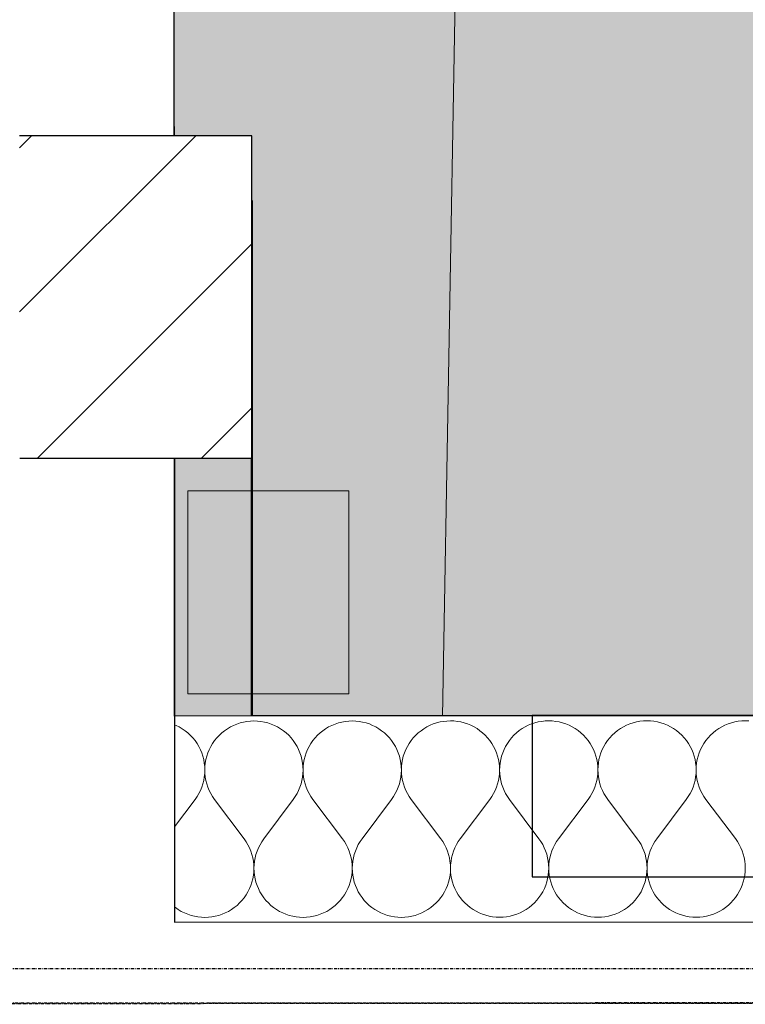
# Model space of a CAD drawing. Header units: millimetres. Extents: x -28761 to 4793, y -4271 to 20239.
# Tile 59 of 256: x -13591 to -13029, y 127 to 891. Entities that reach past the tile are written whole.
import ezdxf

# ---------------------------------------------------------------- set-up
doc = ezdxf.new("R2010")
doc.units = ezdxf.units.MM
doc.header["$MEASUREMENT"] = 0
doc.linetypes.add('Wipeout_Contour', pattern=[1000, 0, -1000])
doc.linetypes.add('Čerchovaná M', pattern=[4.5, 2.5, -0.85, 0.3, -0.85])
for name, color, linetype in [('5._POHLED ZÁPADNÍ_1_2D prvky - obecné', 7, 'Continuous'), ('5._POHLED ZÁPADNÍ_1_Konstrukce - nenosné', 7, 'Continuous'), ('5._POHLED ZÁPADNÍ_1_Konstrukce - nosné', 7, 'Continuous'), ('5._POHLED ZÁPADNÍ_1_Nové_Konstrukce - nenosné', 7, 'Continuous'), ('5._POHLED ZÁPADNÍ_1_Nové_Konstrukce - nosné', 7, 'Continuous'), ('5._POHLED ZÁPADNÍ_1_Nové_Otvory – Dveře', 7, 'Continuous'), ('5._POHLED ZÁPADNÍ_1_Nové_Výplně – Řezové', 7, 'Continuous'), ('5._POHLED ZÁPADNÍ_1_TZB - elektroinstalace', 7, 'Continuous'), ('5._POHLED ZÁPADNÍ_1_Výplně – Řezové', 7, 'Continuous')]:
    doc.layers.add(name, color=color, linetype=linetype)

# ---------------------------------------------------------------- blocks, each defined once
blk = doc.blocks.new('*X4', base_point=(-30186.65, -6515.26))
at = {"layer": '5._POHLED ZÁPADNÍ_1_Nové_Výplně – Řezové', "color": 21, "linetype": 'Continuous', "lineweight": 20, "true_color": 0xffaaaa}
for p, q in [((-13469.98, 343.21), (-13471.2, 343.72)), ((-13422.94, 344.27), (-13425.46, 343.23)), ((-13420.36, 345.13), (-13422.94, 344.27)), ((-13417.73, 345.8), (-13420.36, 345.13)), ((-13415.05, 346.29), (-13417.73, 345.8)), ((-13412.35, 346.58), (-13415.05, 346.29)), ((-13409.63, 346.68), (-13412.35, 346.58)), ((-13406.91, 346.58), (-13409.63, 346.68)), ((-13404.2, 346.29), (-13406.91, 346.58)), ((-13401.53, 345.81), (-13404.2, 346.29)), ((-13398.89, 345.14), (-13401.53, 345.81)), ((-13396.31, 344.28), (-13398.89, 345.14)), ((-13393.79, 343.24), (-13396.31, 344.28)), ((-13346.75, 344.29), (-13349.27, 343.25)), ((-13344.17, 345.15), (-13346.75, 344.29)), ((-13341.54, 345.83), (-13344.17, 345.15)), ((-13338.86, 346.31), (-13341.54, 345.83)), ((-13336.15, 346.6), (-13338.86, 346.31)), ((-13333.44, 346.7), (-13336.15, 346.6)), ((-13330.72, 346.6), (-13333.44, 346.7)), ((-13328.01, 346.31), (-13330.72, 346.6)), ((-13325.33, 345.83), (-13328.01, 346.31)), ((-13322.7, 345.16), (-13325.33, 345.83)), ((-13320.12, 344.3), (-13322.7, 345.16)), ((-13317.6, 343.26), (-13320.12, 344.3)), ((-13270.56, 344.31), (-13273.08, 343.27)), ((-13267.98, 345.17), (-13270.56, 344.31)), ((-13265.35, 345.85), (-13267.98, 345.17)), ((-13262.67, 346.33), (-13265.35, 345.85)), ((-13259.96, 346.62), (-13262.67, 346.33)), ((-13257.25, 346.72), (-13259.96, 346.62)), ((-13254.53, 346.63), (-13257.25, 346.72)), ((-13251.82, 346.34), (-13254.53, 346.63)), ((-13249.14, 345.85), (-13251.82, 346.34)), ((-13246.51, 345.18), (-13249.14, 345.85)), ((-13243.93, 344.32), (-13246.51, 345.18)), ((-13241.41, 343.28), (-13243.93, 344.32)), ((-13194.37, 344.34), (-13196.89, 343.29)), ((-13191.79, 345.2), (-13194.37, 344.34)), ((-13189.16, 345.87), (-13191.79, 345.2)), ((-13186.48, 346.35), (-13189.16, 345.87)), ((-13183.77, 346.65), (-13186.48, 346.35)), ((-13181.06, 346.74), (-13183.77, 346.65)), ((-13178.34, 346.65), (-13181.06, 346.74)), ((-13175.63, 346.36), (-13178.34, 346.65)), ((-13172.95, 345.88), (-13175.63, 346.36)), ((-13170.32, 345.2), (-13172.95, 345.88)), ((-13167.74, 344.34), (-13170.32, 345.2)), ((-13165.22, 343.3), (-13167.74, 344.34)), ((-13118.18, 344.36), (-13120.69, 343.32)), ((-13115.6, 345.22), (-13118.18, 344.36)), ((-13112.97, 345.89), (-13115.6, 345.22)), ((-13110.29, 346.38), (-13112.97, 345.89)), ((-13107.58, 346.67), (-13110.29, 346.38)), ((-13104.86, 346.77), (-13107.58, 346.67)), ((-13102.15, 346.67), (-13104.86, 346.77)), ((-13099.44, 346.38), (-13102.15, 346.67)), ((-13096.76, 345.9), (-13099.44, 346.38)), ((-13094.13, 345.23), (-13096.76, 345.9)), ((-13091.55, 344.37), (-13094.13, 345.23)), ((-13089.03, 343.33), (-13091.55, 344.37)), ((-13041.99, 344.38), (-13044.5, 343.34)), ((-13039.41, 345.24), (-13041.99, 344.38)), ((-13036.77, 345.92), (-13039.41, 345.24)), ((-13034.1, 346.4), (-13036.77, 345.92)), ((-13031.39, 346.69), (-13034.1, 346.4)), ((-13028.67, 346.79), (-13031.39, 346.69)), ((-13025.96, 346.69), (-13028.67, 346.79)), ((-13467.55, 342), (-13469.98, 343.21)), ((-13465.21, 340.61), (-13467.55, 342)), ((-13462.98, 339.06), (-13465.21, 340.61)), ((-13460.86, 337.35), (-13462.98, 339.06)), ((-13458.87, 335.5), (-13460.86, 337.35)), ((-13434.58, 337.36), (-13436.57, 335.5)), ((-13432.46, 339.07), (-13434.58, 337.36)), ((-13430.23, 340.62), (-13432.46, 339.07)), ((-13427.89, 342.01), (-13430.23, 340.62)), ((-13425.46, 343.23), (-13427.89, 342.01)), ((-13391.36, 342.02), (-13393.79, 343.24)), ((-13389.02, 340.63), (-13391.36, 342.02)), ((-13386.79, 339.08), (-13389.02, 340.63)), ((-13384.67, 337.37), (-13386.79, 339.08)), ((-13382.68, 335.52), (-13384.67, 337.37)), ((-13358.39, 337.38), (-13360.38, 335.52)), ((-13356.27, 339.09), (-13358.39, 337.38)), ((-13354.04, 340.64), (-13356.27, 339.09)), ((-13351.7, 342.03), (-13354.04, 340.64)), ((-13349.27, 343.25), (-13351.7, 342.03)), ((-13315.17, 342.04), (-13317.6, 343.26)), ((-13312.83, 340.65), (-13315.17, 342.04)), ((-13310.6, 339.1), (-13312.83, 340.65)), ((-13308.48, 337.39), (-13310.6, 339.1)), ((-13306.49, 335.54), (-13308.48, 337.39)), ((-13282.2, 337.4), (-13284.19, 335.55)), ((-13280.08, 339.11), (-13282.2, 337.4)), ((-13277.85, 340.66), (-13280.08, 339.11)), ((-13275.51, 342.05), (-13277.85, 340.66)), ((-13273.08, 343.27), (-13275.51, 342.05)), ((-13238.98, 342.06), (-13241.41, 343.28)), ((-13236.64, 340.68), (-13238.98, 342.06)), ((-13234.41, 339.12), (-13236.64, 340.68)), ((-13232.29, 337.42), (-13234.41, 339.12)), ((-13230.3, 335.56), (-13232.29, 337.42)), ((-13206.01, 337.42), (-13208, 335.57)), ((-13203.89, 339.13), (-13206.01, 337.42)), ((-13201.66, 340.69), (-13203.89, 339.13)), ((-13199.32, 342.08), (-13201.66, 340.69)), ((-13196.89, 343.29), (-13199.32, 342.08)), ((-13162.79, 342.09), (-13165.22, 343.3)), ((-13160.45, 340.7), (-13162.79, 342.09)), ((-13158.22, 339.15), (-13160.45, 340.7)), ((-13156.1, 337.44), (-13158.22, 339.15)), ((-13154.11, 335.59), (-13156.1, 337.44)), ((-13129.82, 337.45), (-13131.81, 335.59)), ((-13127.7, 339.16), (-13129.82, 337.45)), ((-13125.47, 340.71), (-13127.7, 339.16)), ((-13123.13, 342.1), (-13125.47, 340.71)), ((-13120.69, 343.32), (-13123.13, 342.1)), ((-13086.6, 342.11), (-13089.03, 343.33)), ((-13084.26, 340.72), (-13086.6, 342.11)), ((-13082.02, 339.17), (-13084.26, 340.72)), ((-13079.91, 337.46), (-13082.02, 339.17)), ((-13077.92, 335.61), (-13079.91, 337.46)), ((-13053.63, 337.47), (-13055.62, 335.61)), ((-13051.51, 339.18), (-13053.63, 337.47)), ((-13049.28, 340.73), (-13051.51, 339.18)), ((-13046.94, 342.12), (-13049.28, 340.73)), ((-13044.5, 343.34), (-13046.94, 342.12)), ((-13457.01, 333.5), (-13458.87, 335.5)), ((-13455.31, 331.39), (-13457.01, 333.5)), ((-13453.76, 329.15), (-13455.31, 331.39)), ((-13452.37, 326.81), (-13453.76, 329.15)), ((-13441.68, 329.15), (-13443.06, 326.81)), ((-13440.13, 331.39), (-13441.68, 329.15)), ((-13438.42, 333.51), (-13440.13, 331.39)), ((-13436.57, 335.5), (-13438.42, 333.51)), ((-13380.82, 333.53), (-13382.68, 335.52)), ((-13379.12, 331.41), (-13380.82, 333.53)), ((-13377.57, 329.17), (-13379.12, 331.41)), ((-13376.18, 326.83), (-13377.57, 329.17)), ((-13365.49, 329.18), (-13366.87, 326.84)), ((-13363.94, 331.41), (-13365.49, 329.18)), ((-13362.23, 333.53), (-13363.94, 331.41)), ((-13360.38, 335.52), (-13362.23, 333.53)), ((-13304.63, 333.55), (-13306.49, 335.54)), ((-13302.93, 331.43), (-13304.63, 333.55)), ((-13301.37, 329.2), (-13302.93, 331.43)), ((-13299.99, 326.86), (-13301.37, 329.2)), ((-13289.3, 329.2), (-13290.68, 326.86)), ((-13287.75, 331.44), (-13289.3, 329.2)), ((-13286.04, 333.55), (-13287.75, 331.44)), ((-13284.19, 335.55), (-13286.04, 333.55)), ((-13228.44, 333.57), (-13230.3, 335.56)), ((-13226.74, 331.45), (-13228.44, 333.57)), ((-13225.18, 329.22), (-13226.74, 331.45)), ((-13223.8, 326.88), (-13225.18, 329.22)), ((-13213.11, 329.22), (-13214.49, 326.88)), ((-13211.56, 331.46), (-13213.11, 329.22)), ((-13209.85, 333.58), (-13211.56, 331.46)), ((-13208, 335.57), (-13209.85, 333.58)), ((-13152.25, 333.59), (-13154.11, 335.59)), ((-13150.55, 331.48), (-13152.25, 333.59)), ((-13148.99, 329.24), (-13150.55, 331.48)), ((-13147.61, 326.9), (-13148.99, 329.24)), ((-13136.92, 329.24), (-13138.3, 326.9)), ((-13135.37, 331.48), (-13136.92, 329.24)), ((-13133.66, 333.6), (-13135.37, 331.48)), ((-13131.81, 335.59), (-13133.66, 333.6)), ((-13076.06, 333.62), (-13077.92, 335.61)), ((-13074.35, 331.5), (-13076.06, 333.62)), ((-13072.8, 329.26), (-13074.35, 331.5)), ((-13071.42, 326.92), (-13072.8, 329.26)), ((-13060.73, 329.27), (-13062.11, 326.93)), ((-13059.18, 331.5), (-13060.73, 329.27)), ((-13057.47, 333.62), (-13059.18, 331.5)), ((-13055.62, 335.61), (-13057.47, 333.62)), ((-13451.15, 324.38), (-13452.37, 326.81)), ((-13450.11, 321.86), (-13451.15, 324.38)), ((-13449.25, 319.28), (-13450.11, 321.86)), ((-13445.32, 321.87), (-13446.18, 319.28)), ((-13444.28, 324.38), (-13445.32, 321.87)), ((-13443.06, 326.81), (-13444.28, 324.38)), ((-13374.96, 324.4), (-13376.18, 326.83)), ((-13373.92, 321.89), (-13374.96, 324.4)), ((-13373.06, 319.31), (-13373.92, 321.89)), ((-13369.13, 321.89), (-13369.99, 319.31)), ((-13368.09, 324.4), (-13369.13, 321.89)), ((-13366.87, 326.84), (-13368.09, 324.4)), ((-13298.77, 324.42), (-13299.99, 326.86)), ((-13297.73, 321.91), (-13298.77, 324.42)), ((-13296.87, 319.33), (-13297.73, 321.91)), ((-13292.94, 321.91), (-13293.8, 319.33)), ((-13291.9, 324.43), (-13292.94, 321.91)), ((-13290.68, 326.86), (-13291.9, 324.43)), ((-13222.58, 324.45), (-13223.8, 326.88)), ((-13221.54, 321.93), (-13222.58, 324.45)), ((-13220.68, 319.35), (-13221.54, 321.93)), ((-13216.75, 321.93), (-13217.6, 319.35)), ((-13215.71, 324.45), (-13216.75, 321.93)), ((-13214.49, 326.88), (-13215.71, 324.45)), ((-13146.39, 324.47), (-13147.61, 326.9)), ((-13145.35, 321.95), (-13146.39, 324.47)), ((-13144.49, 319.37), (-13145.35, 321.95)), ((-13140.56, 321.96), (-13141.41, 319.37)), ((-13139.52, 324.47), (-13140.56, 321.96)), ((-13138.3, 326.9), (-13139.52, 324.47)), ((-13070.2, 324.49), (-13071.42, 326.92)), ((-13069.16, 321.98), (-13070.2, 324.49)), ((-13068.3, 319.4), (-13069.16, 321.98)), ((-13064.37, 321.98), (-13065.22, 319.4)), ((-13063.33, 324.49), (-13064.37, 321.98)), ((-13062.11, 326.93), (-13063.33, 324.49)), ((-13448.58, 316.65), (-13449.25, 319.28)), ((-13448.1, 313.97), (-13448.58, 316.65)), ((-13447.81, 311.26), (-13448.1, 313.97)), ((-13447.33, 313.97), (-13447.62, 311.26)), ((-13446.85, 316.65), (-13447.33, 313.97)), ((-13446.18, 319.28), (-13446.85, 316.65)), ((-13372.39, 316.67), (-13373.06, 319.31)), ((-13371.91, 313.99), (-13372.39, 316.67)), ((-13371.62, 311.29), (-13371.91, 313.99)), ((-13371.14, 313.99), (-13371.43, 311.29)), ((-13370.66, 316.67), (-13371.14, 313.99)), ((-13369.99, 319.31), (-13370.66, 316.67)), ((-13296.2, 316.69), (-13296.87, 319.33)), ((-13295.72, 314.01), (-13296.2, 316.69)), ((-13295.43, 311.31), (-13295.72, 314.01)), ((-13294.95, 314.01), (-13295.23, 311.31)), ((-13294.47, 316.69), (-13294.95, 314.01)), ((-13293.8, 319.33), (-13294.47, 316.69)), ((-13220.01, 316.71), (-13220.68, 319.35)), ((-13219.53, 314.04), (-13220.01, 316.71)), ((-13219.24, 311.33), (-13219.53, 314.04)), ((-13218.76, 314.04), (-13219.04, 311.33)), ((-13218.28, 316.72), (-13218.76, 314.04)), ((-13217.6, 319.35), (-13218.28, 316.72)), ((-13143.82, 316.74), (-13144.49, 319.37)), ((-13143.33, 314.06), (-13143.82, 316.74)), ((-13143.04, 311.35), (-13143.33, 314.06)), ((-13142.57, 314.06), (-13142.85, 311.35)), ((-13142.08, 316.74), (-13142.57, 314.06)), ((-13141.41, 319.37), (-13142.08, 316.74)), ((-13067.63, 316.76), (-13068.3, 319.4)), ((-13067.14, 314.08), (-13067.63, 316.76)), ((-13066.85, 311.38), (-13067.14, 314.08)), ((-13066.38, 314.08), (-13066.66, 311.38)), ((-13065.89, 316.76), (-13066.38, 314.08)), ((-13065.22, 319.4), (-13065.89, 316.76)), ((-13448.1, 303.12), (-13447.81, 305.83)), ((-13447.71, 308.55), (-13447.81, 311.26)), ((-13447.81, 305.83), (-13447.71, 308.55)), ((-13447.62, 311.26), (-13447.71, 308.55)), ((-13447.71, 308.55), (-13447.61, 305.83)), ((-13447.61, 305.83), (-13447.32, 303.12)), ((-13371.91, 303.14), (-13371.62, 305.85)), ((-13371.52, 308.57), (-13371.62, 311.29)), ((-13371.62, 305.85), (-13371.52, 308.57)), ((-13371.43, 311.29), (-13371.52, 308.57)), ((-13371.52, 308.57), (-13371.42, 305.85)), ((-13371.42, 305.85), (-13371.13, 303.15)), ((-13295.72, 303.17), (-13295.43, 305.87)), ((-13295.33, 308.59), (-13295.43, 311.31)), ((-13295.43, 305.87), (-13295.33, 308.59)), ((-13295.23, 311.31), (-13295.33, 308.59)), ((-13295.33, 308.59), (-13295.23, 305.87)), ((-13295.23, 305.87), (-13294.94, 303.17)), ((-13219.53, 303.19), (-13219.24, 305.89)), ((-13219.14, 308.61), (-13219.24, 311.33)), ((-13219.24, 305.89), (-13219.14, 308.61)), ((-13219.04, 311.33), (-13219.14, 308.61)), ((-13219.14, 308.61), (-13219.04, 305.89)), ((-13219.04, 305.89), (-13218.75, 303.19)), ((-13143.34, 303.21), (-13143.05, 305.92)), ((-13143.05, 305.92), (-13142.95, 308.64)), ((-13142.95, 308.64), (-13143.04, 311.35)), ((-13142.85, 311.35), (-13142.95, 308.64)), ((-13142.95, 308.64), (-13142.85, 305.92)), ((-13142.85, 305.92), (-13142.56, 303.21)), ((-13067.15, 303.23), (-13066.86, 305.94)), ((-13066.86, 305.94), (-13066.76, 308.66)), ((-13066.76, 308.66), (-13066.85, 311.38)), ((-13066.66, 311.38), (-13066.76, 308.66)), ((-13066.76, 308.66), (-13066.66, 305.94)), ((-13066.66, 305.94), (-13066.36, 303.23)), ((-13449.26, 297.81), (-13448.58, 300.45)), ((-13448.58, 300.45), (-13448.1, 303.12)), ((-13447.32, 303.12), (-13446.83, 300.45)), ((-13446.83, 300.45), (-13446.16, 297.81)), ((-13373.07, 297.83), (-13372.39, 300.47)), ((-13372.39, 300.47), (-13371.91, 303.14)), ((-13371.13, 303.15), (-13370.64, 300.47)), ((-13370.64, 300.47), (-13369.97, 297.83)), ((-13296.88, 297.85), (-13296.2, 300.49)), ((-13296.2, 300.49), (-13295.72, 303.17)), ((-13294.94, 303.17), (-13294.45, 300.49)), ((-13294.45, 300.49), (-13293.78, 297.86)), ((-13221.55, 295.3), (-13220.69, 297.88)), ((-13220.69, 297.88), (-13220.01, 300.51)), ((-13220.01, 300.51), (-13219.53, 303.19)), ((-13218.75, 303.19), (-13218.26, 300.51)), ((-13218.26, 300.51), (-13217.58, 297.88)), ((-13217.58, 297.88), (-13216.72, 295.3)), ((-13145.36, 295.32), (-13144.5, 297.9)), ((-13144.5, 297.9), (-13143.82, 300.53)), ((-13143.82, 300.53), (-13143.34, 303.21)), ((-13142.56, 303.21), (-13142.07, 300.54)), ((-13142.07, 300.54), (-13141.39, 297.9)), ((-13141.39, 297.9), (-13140.53, 295.32)), ((-13069.17, 295.34), (-13068.31, 297.92)), ((-13068.31, 297.92), (-13067.63, 300.56)), ((-13067.63, 300.56), (-13067.15, 303.23)), ((-13066.36, 303.23), (-13065.88, 300.56)), ((-13065.88, 300.56), (-13065.2, 297.92)), ((-13065.2, 297.92), (-13064.34, 295.34)), ((-13453.77, 287.94), (-13452.38, 290.28)), ((-13452.38, 290.28), (-13451.16, 292.72)), ((-13451.16, 292.72), (-13450.12, 295.23)), ((-13450.12, 295.23), (-13449.26, 297.81)), ((-13446.16, 297.81), (-13445.29, 295.23)), ((-13445.29, 295.23), (-13444.25, 292.72)), ((-13444.25, 292.72), (-13443.03, 290.29)), ((-13443.03, 290.29), (-13441.64, 287.95)), ((-13377.58, 287.97), (-13376.19, 290.31)), ((-13376.19, 290.31), (-13374.97, 292.74)), ((-13374.97, 292.74), (-13373.93, 295.25)), ((-13373.93, 295.25), (-13373.07, 297.83)), ((-13369.97, 297.83), (-13369.1, 295.25)), ((-13369.1, 295.25), (-13368.06, 292.74)), ((-13368.06, 292.74), (-13366.84, 290.31)), ((-13366.84, 290.31), (-13365.45, 287.97)), ((-13301.39, 287.99), (-13300, 290.33)), ((-13300, 290.33), (-13298.78, 292.76)), ((-13298.78, 292.76), (-13297.74, 295.27)), ((-13297.74, 295.27), (-13296.88, 297.85)), ((-13293.78, 297.86), (-13292.91, 295.27)), ((-13292.91, 295.27), (-13291.87, 292.76)), ((-13291.87, 292.76), (-13290.65, 290.33)), ((-13290.65, 290.33), (-13289.26, 287.99)), ((-13225.2, 288.01), (-13223.81, 290.35)), ((-13223.81, 290.35), (-13222.59, 292.78)), ((-13222.59, 292.78), (-13221.55, 295.3)), ((-13216.72, 295.3), (-13215.68, 292.79)), ((-13215.68, 292.79), (-13214.46, 290.35)), ((-13214.46, 290.35), (-13213.07, 288.02)), ((-13149.01, 288.03), (-13147.62, 290.37)), ((-13147.62, 290.37), (-13146.4, 292.81)), ((-13146.4, 292.81), (-13145.36, 295.32)), ((-13140.53, 295.32), (-13139.49, 292.81)), ((-13139.49, 292.81), (-13138.27, 290.38)), ((-13138.27, 290.38), (-13136.88, 288.04)), ((-13072.82, 288.06), (-13071.43, 290.4)), ((-13071.43, 290.4), (-13070.21, 292.83)), ((-13070.21, 292.83), (-13069.17, 295.34)), ((-13064.34, 295.34), (-13063.3, 292.83)), ((-13063.3, 292.83), (-13062.08, 290.4)), ((-13062.08, 290.4), (-13060.69, 288.06)), ((-13471.17, 264.57), (-13455.32, 285.71)), ((-13455.32, 285.71), (-13453.77, 287.94)), ((-13441.64, 287.95), (-13440.08, 285.72)), ((-13417.22, 255.25), (-13440.08, 285.72)), ((-13401.98, 255.25), (-13379.13, 285.73)), ((-13379.13, 285.73), (-13377.58, 287.97)), ((-13365.45, 287.97), (-13363.89, 285.74)), ((-13341.03, 255.27), (-13363.89, 285.74)), ((-13325.79, 255.27), (-13302.94, 285.76)), ((-13302.94, 285.76), (-13301.39, 287.99)), ((-13289.26, 287.99), (-13287.7, 285.76)), ((-13264.84, 255.29), (-13287.7, 285.76)), ((-13249.6, 255.3), (-13226.75, 285.78)), ((-13226.75, 285.78), (-13225.2, 288.01)), ((-13213.07, 288.02), (-13211.51, 285.78)), ((-13188.65, 255.31), (-13211.51, 285.78)), ((-13173.41, 255.32), (-13150.56, 285.8)), ((-13150.56, 285.8), (-13149.01, 288.03)), ((-13136.88, 288.04), (-13135.32, 285.81)), ((-13112.46, 255.34), (-13135.32, 285.81)), ((-13097.22, 255.34), (-13074.37, 285.82)), ((-13074.37, 285.82), (-13072.82, 288.06)), ((-13060.69, 288.06), (-13059.13, 285.83)), ((-13036.27, 255.36), (-13059.13, 285.83)), ((-13415.66, 253.01), (-13417.22, 255.25)), ((-13414.27, 250.68), (-13415.66, 253.01)), ((-13403.53, 253.02), (-13404.92, 250.68)), ((-13401.98, 255.25), (-13403.53, 253.02)), ((-13339.47, 253.04), (-13341.03, 255.27)), ((-13338.08, 250.7), (-13339.47, 253.04)), ((-13327.34, 253.04), (-13328.73, 250.7)), ((-13325.79, 255.27), (-13327.34, 253.04)), ((-13263.28, 253.06), (-13264.84, 255.29)), ((-13261.89, 250.72), (-13263.28, 253.06)), ((-13251.15, 253.06), (-13252.54, 250.72)), ((-13249.6, 255.3), (-13251.15, 253.06)), ((-13187.09, 253.08), (-13188.65, 255.31)), ((-13185.7, 250.74), (-13187.09, 253.08)), ((-13174.96, 253.08), (-13176.35, 250.75)), ((-13173.41, 255.32), (-13174.96, 253.08)), ((-13110.9, 253.1), (-13112.46, 255.34)), ((-13109.51, 250.76), (-13110.9, 253.1)), ((-13098.77, 253.11), (-13100.16, 250.77)), ((-13097.22, 255.34), (-13098.77, 253.11)), ((-13034.71, 253.13), (-13036.27, 255.36)), ((-13033.32, 250.79), (-13034.71, 253.13)), ((-13413.05, 248.24), (-13414.27, 250.68)), ((-13412.01, 245.73), (-13413.05, 248.24)), ((-13411.15, 243.15), (-13412.01, 245.73)), ((-13407.18, 245.73), (-13408.04, 243.15)), ((-13406.14, 248.25), (-13407.18, 245.73)), ((-13404.92, 250.68), (-13406.14, 248.25)), ((-13336.86, 248.27), (-13338.08, 250.7)), ((-13335.82, 245.75), (-13336.86, 248.27)), ((-13334.96, 243.17), (-13335.82, 245.75)), ((-13330.99, 245.76), (-13331.85, 243.17)), ((-13329.95, 248.27), (-13330.99, 245.76)), ((-13328.73, 250.7), (-13329.95, 248.27)), ((-13260.67, 248.29), (-13261.89, 250.72)), ((-13259.63, 245.78), (-13260.67, 248.29)), ((-13258.77, 243.2), (-13259.63, 245.78)), ((-13254.8, 245.78), (-13255.66, 243.2)), ((-13253.76, 248.29), (-13254.8, 245.78)), ((-13252.54, 250.72), (-13253.76, 248.29)), ((-13184.48, 248.31), (-13185.7, 250.74)), ((-13183.44, 245.8), (-13184.48, 248.31)), ((-13182.58, 243.22), (-13183.44, 245.8)), ((-13178.61, 245.8), (-13179.47, 243.22)), ((-13177.57, 248.31), (-13178.61, 245.8)), ((-13176.35, 250.75), (-13177.57, 248.31)), ((-13108.29, 248.33), (-13109.51, 250.76)), ((-13107.25, 245.82), (-13108.29, 248.33)), ((-13106.39, 243.24), (-13107.25, 245.82)), ((-13102.42, 245.82), (-13103.28, 243.24)), ((-13101.38, 248.34), (-13102.42, 245.82)), ((-13100.16, 250.77), (-13101.38, 248.34)), ((-13032.1, 248.36), (-13033.32, 250.79)), ((-13031.06, 245.84), (-13032.1, 248.36)), ((-13030.19, 243.26), (-13031.06, 245.84)), ((-13410.47, 240.52), (-13411.15, 243.15)), ((-13409.99, 237.84), (-13410.47, 240.52)), ((-13409.69, 235.13), (-13409.99, 237.84)), ((-13409.2, 237.84), (-13409.49, 235.13)), ((-13408.72, 240.52), (-13409.2, 237.84)), ((-13408.04, 243.15), (-13408.72, 240.52)), ((-13334.28, 240.54), (-13334.96, 243.17)), ((-13333.8, 237.86), (-13334.28, 240.54)), ((-13333.5, 235.16), (-13333.8, 237.86)), ((-13333.01, 237.86), (-13333.3, 235.16)), ((-13332.53, 240.54), (-13333.01, 237.86)), ((-13331.85, 243.17), (-13332.53, 240.54)), ((-13258.09, 240.56), (-13258.77, 243.2)), ((-13257.61, 237.88), (-13258.09, 240.56)), ((-13257.31, 235.18), (-13257.61, 237.88)), ((-13256.82, 237.88), (-13257.11, 235.18)), ((-13256.34, 240.56), (-13256.82, 237.88)), ((-13255.66, 243.2), (-13256.34, 240.56)), ((-13181.9, 240.58), (-13182.58, 243.22)), ((-13181.41, 237.91), (-13181.9, 240.58)), ((-13181.12, 235.2), (-13181.41, 237.91)), ((-13180.63, 237.91), (-13180.92, 235.2)), ((-13180.15, 240.58), (-13180.63, 237.91)), ((-13179.47, 243.22), (-13180.15, 240.58)), ((-13105.71, 240.61), (-13106.39, 243.24)), ((-13105.22, 237.93), (-13105.71, 240.61)), ((-13104.93, 235.22), (-13105.22, 237.93)), ((-13104.44, 237.93), (-13104.73, 235.22)), ((-13103.96, 240.61), (-13104.44, 237.93)), ((-13103.28, 243.24), (-13103.96, 240.61)), ((-13029.52, 240.63), (-13030.19, 243.26)), ((-13029.03, 237.95), (-13029.52, 240.63)), ((-13028.74, 235.25), (-13029.03, 237.95)), ((-13409.98, 226.99), (-13409.69, 229.7)), ((-13409.59, 232.42), (-13409.69, 235.13)), ((-13409.69, 229.7), (-13409.59, 232.42)), ((-13409.49, 235.13), (-13409.59, 232.42)), ((-13409.59, 232.42), (-13409.5, 229.7)), ((-13409.5, 229.7), (-13409.21, 226.99)), ((-13333.79, 227.01), (-13333.5, 229.72)), ((-13333.4, 232.44), (-13333.5, 235.16)), ((-13333.5, 229.72), (-13333.4, 232.44)), ((-13333.3, 235.16), (-13333.4, 232.44)), ((-13333.4, 232.44), (-13333.31, 229.72)), ((-13333.31, 229.72), (-13333.02, 227.01)), ((-13257.59, 227.04), (-13257.31, 229.74)), ((-13257.21, 232.46), (-13257.31, 235.18)), ((-13257.31, 229.74), (-13257.21, 232.46)), ((-13257.11, 235.18), (-13257.21, 232.46)), ((-13257.21, 232.46), (-13257.12, 229.74)), ((-13257.12, 229.74), (-13256.83, 227.04)), ((-13181.4, 227.06), (-13181.12, 229.76)), ((-13181.02, 232.48), (-13181.12, 235.2)), ((-13181.12, 229.76), (-13181.02, 232.48)), ((-13180.92, 235.2), (-13181.02, 232.48)), ((-13181.02, 232.48), (-13180.93, 229.76)), ((-13180.93, 229.76), (-13180.64, 227.06)), ((-13105.21, 227.08), (-13104.93, 229.79)), ((-13104.83, 232.51), (-13104.93, 235.22)), ((-13104.93, 229.79), (-13104.83, 232.51)), ((-13104.73, 235.22), (-13104.83, 232.51)), ((-13104.83, 232.51), (-13104.73, 229.79)), ((-13104.73, 229.79), (-13104.44, 227.08)), ((-13029.02, 227.1), (-13028.74, 229.81)), ((-13028.64, 232.53), (-13028.74, 235.25)), ((-13028.74, 229.81), (-13028.64, 232.53)), ((-13411.98, 219.1), (-13411.13, 221.68)), ((-13411.13, 221.68), (-13410.46, 224.31)), ((-13410.46, 224.31), (-13409.98, 226.99)), ((-13409.21, 226.99), (-13408.72, 224.31)), ((-13408.72, 224.31), (-13408.05, 221.68)), ((-13408.05, 221.68), (-13407.19, 219.1)), ((-13335.79, 219.12), (-13334.94, 221.7)), ((-13334.94, 221.7), (-13334.27, 224.34)), ((-13334.27, 224.34), (-13333.79, 227.01)), ((-13333.02, 227.01), (-13332.53, 224.34)), ((-13332.53, 224.34), (-13331.86, 221.7)), ((-13331.86, 221.7), (-13331, 219.12)), ((-13259.6, 219.14), (-13258.75, 221.72)), ((-13258.75, 221.72), (-13258.08, 224.36)), ((-13258.08, 224.36), (-13257.59, 227.04)), ((-13256.83, 227.04), (-13256.34, 224.36)), ((-13256.34, 224.36), (-13255.67, 221.72)), ((-13255.67, 221.72), (-13254.81, 219.14)), ((-13183.41, 219.16), (-13182.56, 221.74)), ((-13182.56, 221.74), (-13181.89, 224.38)), ((-13181.89, 224.38), (-13181.4, 227.06)), ((-13180.64, 227.06), (-13180.15, 224.38)), ((-13180.15, 224.38), (-13179.48, 221.75)), ((-13179.48, 221.75), (-13178.62, 219.16)), ((-13107.22, 219.18), (-13106.37, 221.77)), ((-13106.37, 221.77), (-13105.69, 224.4)), ((-13105.69, 224.4), (-13105.21, 227.08)), ((-13104.44, 227.08), (-13103.96, 224.4)), ((-13103.96, 224.4), (-13103.29, 221.77)), ((-13103.29, 221.77), (-13102.43, 219.19)), ((-13031.03, 219.21), (-13030.17, 221.79)), ((-13030.17, 221.79), (-13029.5, 224.43)), ((-13029.5, 224.43), (-13029.02, 227.1)), ((-13415.63, 211.81), (-13414.24, 214.15)), ((-13414.24, 214.15), (-13413.02, 216.58)), ((-13413.02, 216.58), (-13411.98, 219.1)), ((-13407.19, 219.1), (-13406.15, 216.58)), ((-13406.15, 216.58), (-13404.94, 214.15)), ((-13404.94, 214.15), (-13403.55, 211.81)), ((-13339.44, 211.83), (-13338.05, 214.17)), ((-13338.05, 214.17), (-13336.83, 216.6)), ((-13336.83, 216.6), (-13335.79, 219.12)), ((-13331, 219.12), (-13329.96, 216.61)), ((-13329.96, 216.61), (-13328.75, 214.17)), ((-13328.75, 214.17), (-13327.36, 211.83)), ((-13263.24, 211.85), (-13261.86, 214.19)), ((-13261.86, 214.19), (-13260.64, 216.63)), ((-13260.64, 216.63), (-13259.6, 219.14)), ((-13254.81, 219.14), (-13253.77, 216.63)), ((-13253.77, 216.63), (-13252.55, 214.19)), ((-13252.55, 214.19), (-13251.17, 211.85)), ((-13187.05, 211.87), (-13185.67, 214.21)), ((-13185.67, 214.21), (-13184.45, 216.65)), ((-13184.45, 216.65), (-13183.41, 219.16)), ((-13178.62, 219.16), (-13177.58, 216.65)), ((-13177.58, 216.65), (-13176.36, 214.22)), ((-13176.36, 214.22), (-13174.98, 211.88)), ((-13110.86, 211.9), (-13109.48, 214.24)), ((-13109.48, 214.24), (-13108.26, 216.67)), ((-13108.26, 216.67), (-13107.22, 219.18)), ((-13102.43, 219.19), (-13101.39, 216.67)), ((-13101.39, 216.67), (-13100.17, 214.24)), ((-13100.17, 214.24), (-13098.79, 211.9)), ((-13034.67, 211.92), (-13033.29, 214.26)), ((-13033.29, 214.26), (-13032.07, 216.69)), ((-13032.07, 216.69), (-13031.03, 219.21)), ((-13420.73, 205.46), (-13418.88, 207.45)), ((-13418.88, 207.45), (-13417.18, 209.57)), ((-13417.18, 209.57), (-13415.63, 211.81)), ((-13403.55, 211.81), (-13402, 209.58)), ((-13402, 209.58), (-13400.29, 207.46)), ((-13400.29, 207.46), (-13398.44, 205.47)), ((-13344.54, 205.48), (-13342.69, 207.47)), ((-13342.69, 207.47), (-13340.99, 209.59)), ((-13340.99, 209.59), (-13339.44, 211.83)), ((-13327.36, 211.83), (-13325.81, 209.6)), ((-13325.81, 209.6), (-13324.1, 207.48)), ((-13324.1, 207.48), (-13322.25, 205.49)), ((-13268.35, 205.5), (-13266.5, 207.5)), ((-13266.5, 207.5), (-13264.79, 209.62)), ((-13264.79, 209.62), (-13263.24, 211.85)), ((-13251.17, 211.85), (-13249.62, 209.62)), ((-13249.62, 209.62), (-13247.91, 207.5)), ((-13247.91, 207.5), (-13246.05, 205.51)), ((-13192.16, 205.53), (-13190.31, 207.52)), ((-13190.31, 207.52), (-13188.6, 209.64)), ((-13188.6, 209.64), (-13187.05, 211.87)), ((-13174.98, 211.88), (-13173.42, 209.64)), ((-13173.42, 209.64), (-13171.72, 207.52)), ((-13171.72, 207.52), (-13169.86, 205.53)), ((-13115.97, 205.55), (-13114.12, 207.54)), ((-13114.12, 207.54), (-13112.41, 209.66)), ((-13112.41, 209.66), (-13110.86, 211.9)), ((-13098.79, 211.9), (-13097.23, 209.66)), ((-13097.23, 209.66), (-13095.53, 207.55)), ((-13095.53, 207.55), (-13093.67, 205.56)), ((-13039.78, 205.57), (-13037.93, 207.56)), ((-13037.93, 207.56), (-13036.22, 209.68)), ((-13036.22, 209.68), (-13034.67, 211.92)), ((-13471.15, 202.4), (-13470.52, 201.88)), ((-13470.52, 201.88), (-13468.28, 200.33)), ((-13468.28, 200.33), (-13465.94, 198.94)), ((-13465.94, 198.94), (-13463.51, 197.73)), ((-13431.85, 197.73), (-13429.41, 198.95)), ((-13429.41, 198.95), (-13427.08, 200.34)), ((-13427.08, 200.34), (-13424.84, 201.9)), ((-13424.84, 201.9), (-13422.72, 203.6)), ((-13422.72, 203.6), (-13420.73, 205.46)), ((-13398.44, 205.47), (-13396.44, 203.61)), ((-13396.44, 203.61), (-13394.33, 201.9)), ((-13394.33, 201.9), (-13392.09, 200.35)), ((-13392.09, 200.35), (-13389.75, 198.97)), ((-13389.75, 198.97), (-13387.32, 197.75)), ((-13355.66, 197.76), (-13353.22, 198.98)), ((-13353.22, 198.98), (-13350.88, 200.37)), ((-13350.88, 200.37), (-13348.65, 201.92)), ((-13348.65, 201.92), (-13346.53, 203.63)), ((-13346.53, 203.63), (-13344.54, 205.48)), ((-13322.25, 205.49), (-13320.25, 203.63)), ((-13320.25, 203.63), (-13318.14, 201.93)), ((-13318.14, 201.93), (-13315.9, 200.38)), ((-13315.9, 200.38), (-13313.56, 198.99)), ((-13313.56, 198.99), (-13311.13, 197.77)), ((-13279.47, 197.78), (-13277.03, 199)), ((-13277.03, 199), (-13274.69, 200.39)), ((-13274.69, 200.39), (-13272.46, 201.94)), ((-13272.46, 201.94), (-13270.34, 203.65)), ((-13270.34, 203.65), (-13268.35, 205.5)), ((-13246.05, 205.51), (-13244.06, 203.66)), ((-13244.06, 203.66), (-13241.95, 201.95)), ((-13241.95, 201.95), (-13239.71, 200.4)), ((-13239.71, 200.4), (-13237.37, 199.01)), ((-13237.37, 199.01), (-13234.94, 197.79)), ((-13203.28, 197.8), (-13200.84, 199.02)), ((-13200.84, 199.02), (-13198.5, 200.41)), ((-13198.5, 200.41), (-13196.27, 201.96)), ((-13196.27, 201.96), (-13194.15, 203.67)), ((-13194.15, 203.67), (-13192.16, 205.53)), ((-13169.86, 205.53), (-13167.87, 203.68)), ((-13167.87, 203.68), (-13165.75, 201.97)), ((-13165.75, 201.97), (-13163.52, 200.42)), ((-13163.52, 200.42), (-13161.18, 199.03)), ((-13161.18, 199.03), (-13158.75, 197.82)), ((-13127.08, 197.82), (-13124.65, 199.04)), ((-13124.65, 199.04), (-13122.31, 200.43)), ((-13122.31, 200.43), (-13120.08, 201.99)), ((-13120.08, 201.99), (-13117.96, 203.69)), ((-13117.96, 203.69), (-13115.97, 205.55)), ((-13093.67, 205.56), (-13091.68, 203.7)), ((-13091.68, 203.7), (-13089.56, 201.99)), ((-13089.56, 201.99), (-13087.33, 200.44)), ((-13087.33, 200.44), (-13084.99, 199.05)), ((-13084.99, 199.05), (-13082.56, 197.84)), ((-13050.89, 197.85), (-13048.46, 199.07)), ((-13048.46, 199.07), (-13046.12, 200.46)), ((-13046.12, 200.46), (-13043.89, 202.01)), ((-13043.89, 202.01), (-13041.77, 203.72)), ((-13041.77, 203.72), (-13039.78, 205.57)), ((-13463.51, 197.73), (-13461, 196.68)), ((-13461, 196.68), (-13458.41, 195.83)), ((-13458.41, 195.83), (-13455.78, 195.15)), ((-13455.78, 195.15), (-13453.1, 194.67)), ((-13453.1, 194.67), (-13450.4, 194.38)), ((-13450.4, 194.38), (-13447.68, 194.28)), ((-13447.68, 194.28), (-13444.96, 194.38)), ((-13444.96, 194.38), (-13442.25, 194.67)), ((-13442.25, 194.67), (-13439.58, 195.16)), ((-13439.58, 195.16), (-13436.94, 195.83)), ((-13436.94, 195.83), (-13434.36, 196.69)), ((-13434.36, 196.69), (-13431.85, 197.73)), ((-13387.32, 197.75), (-13384.81, 196.71)), ((-13384.81, 196.71), (-13382.22, 195.85)), ((-13382.22, 195.85), (-13379.59, 195.18)), ((-13379.59, 195.18), (-13376.91, 194.69)), ((-13376.91, 194.69), (-13374.21, 194.4)), ((-13374.21, 194.4), (-13371.49, 194.31)), ((-13371.49, 194.31), (-13368.77, 194.41)), ((-13368.77, 194.41), (-13366.06, 194.7)), ((-13366.06, 194.7), (-13363.39, 195.18)), ((-13363.39, 195.18), (-13360.75, 195.85)), ((-13360.75, 195.85), (-13358.17, 196.71)), ((-13358.17, 196.71), (-13355.66, 197.76)), ((-13311.13, 197.77), (-13308.61, 196.73)), ((-13308.61, 196.73), (-13306.03, 195.87)), ((-13306.03, 195.87), (-13303.4, 195.2)), ((-13303.4, 195.2), (-13300.72, 194.72)), ((-13300.72, 194.72), (-13298.01, 194.43)), ((-13298.01, 194.43), (-13295.3, 194.33)), ((-13295.3, 194.33), (-13292.58, 194.43)), ((-13292.58, 194.43), (-13289.87, 194.72)), ((-13289.87, 194.72), (-13287.2, 195.2)), ((-13287.2, 195.2), (-13284.56, 195.88)), ((-13284.56, 195.88), (-13281.98, 196.74)), ((-13281.98, 196.74), (-13279.47, 197.78)), ((-13234.94, 197.79), (-13232.42, 196.75)), ((-13232.42, 196.75), (-13229.84, 195.89)), ((-13229.84, 195.89), (-13227.21, 195.22)), ((-13227.21, 195.22), (-13224.53, 194.74)), ((-13224.53, 194.74), (-13221.82, 194.45)), ((-13221.82, 194.45), (-13219.11, 194.35)), ((-13219.11, 194.35), (-13216.39, 194.45)), ((-13216.39, 194.45), (-13213.68, 194.74)), ((-13213.68, 194.74), (-13211, 195.23)), ((-13211, 195.23), (-13208.37, 195.9)), ((-13208.37, 195.9), (-13205.79, 196.76)), ((-13205.79, 196.76), (-13203.28, 197.8)), ((-13158.75, 197.82), (-13156.23, 196.77)), ((-13156.23, 196.77), (-13153.65, 195.92)), ((-13153.65, 195.92), (-13151.02, 195.24)), ((-13151.02, 195.24), (-13148.34, 194.76)), ((-13148.34, 194.76), (-13145.63, 194.47)), ((-13145.63, 194.47), (-13142.91, 194.37)), ((-13142.91, 194.37), (-13140.2, 194.47)), ((-13140.2, 194.47), (-13137.49, 194.76)), ((-13137.49, 194.76), (-13134.81, 195.25)), ((-13134.81, 195.25), (-13132.18, 195.92)), ((-13132.18, 195.92), (-13129.6, 196.78)), ((-13129.6, 196.78), (-13127.08, 197.82)), ((-13082.56, 197.84), (-13080.04, 196.8)), ((-13080.04, 196.8), (-13077.46, 195.94)), ((-13077.46, 195.94), (-13074.83, 195.27)), ((-13074.83, 195.27), (-13072.15, 194.78)), ((-13072.15, 194.78), (-13069.44, 194.49)), ((-13069.44, 194.49), (-13066.72, 194.4)), ((-13066.72, 194.4), (-13064.01, 194.49)), ((-13064.01, 194.49), (-13061.3, 194.79)), ((-13061.3, 194.79), (-13058.62, 195.27)), ((-13058.62, 195.27), (-13055.99, 195.94)), ((-13055.99, 195.94), (-13053.41, 196.8)), ((-13053.41, 196.8), (-13050.89, 197.85))]:
    blk.add_line(p, q, dxfattribs=at)

msp = doc.modelspace()

# ---------------------------------------------------------------- hatches: boundary and pattern name
at = {"layer": '5._POHLED ZÁPADNÍ_1_Nové_Výplně – Řezové', "linetype": 'Continuous', "lineweight": 0, "true_color": 0xf2b2b2}
msp.add_hatch(color=9, dxfattribs=at).paths.add_polyline_path([(-13411.32, 750.49), (-13471.32, 750.47), (-13471.28, 630.47), (-13471.2, 350.47), (-13411.2, 350.49)])
at = {"layer": '5._POHLED ZÁPADNÍ_1_Výplně – Řezové', "linetype": 'Continuous', "lineweight": 13}
msp.add_hatch(color=254, dxfattribs=at).paths.add_polyline_path([(-13471.39, 1010.47), (-13471.35, 865.47), (-13471.32, 750.47), (-13411.32, 750.49), (-13411.2, 350.49), (-12451.51, 350.77), (-12451.71, 1010.77)])

# ---------------------------------------------------------------- linework, layer by layer
at = {"layer": '5._POHLED ZÁPADNÍ_1_2D prvky - obecné', "color": 8, "linetype": 'Continuous', "lineweight": 13}
msp.add_line((-13251.76, 1010.53), (-13263.39, 349.94), dxfattribs=at)
at = {"layer": '5._POHLED ZÁPADNÍ_1_Konstrukce - nosné', "color": 7, "linetype": 'Continuous', "lineweight": 50}
for p, q in [((-13411.32, 750.49), (-13471.32, 750.47)), ((-13411.2, 350.49), (-13411.32, 750.49))]:
    msp.add_line(p, q, dxfattribs=at)
at = {"layer": '5._POHLED ZÁPADNÍ_1_Konstrukce - nosné', "color": 7, "linetype": 'Continuous', "lineweight": 50, "flags": 128}
msp.add_lwpolyline([(-13411.2, 350.49), (-12451.51, 350.77)], dxfattribs=at)
at = {"layer": '5._POHLED ZÁPADNÍ_1_Nové_Konstrukce - nenosné', "color": 1, "linetype": 'Continuous', "lineweight": 25, "flags": 128}
for points in [[(-13471.35, 865.47), (-13471.39, 1010.47)], [(-13471.32, 750.47), (-13471.35, 865.47)], [(-13471.28, 630.47), (-13471.32, 750.47)], [(-13471.2, 350.47), (-13471.28, 630.47)], [(-13471.2, 350.47), (-13411.2, 350.49)]]:
    msp.add_lwpolyline(points, dxfattribs=at)
at = {"layer": '5._POHLED ZÁPADNÍ_1_Nové_Konstrukce - nosné', "color": 1, "linetype": 'Čerchovaná M', "lineweight": 25}
for p, q in [((-10060.03, 128.79), (-16004.97, 127.04)), ((-10060.03, 128.7), (-16004.97, 126.95))]:
    msp.add_line(p, q, dxfattribs=at)
at = {"layer": '5._POHLED ZÁPADNÍ_1_Nové_Konstrukce - nosné', "color": 1, "linetype": 'Čerchovaná M', "lineweight": 25, "flags": 128}
for points in [[(-10060.04, 155.35), (-16004.97, 153.6)], [(-16004.97, 126.87), (-10060.03, 128.62)]]:
    msp.add_lwpolyline(points, dxfattribs=at)
at = {"layer": '5._POHLED ZÁPADNÍ_1_Nové_Otvory – Dveře', "color": 1, "linetype": 'Continuous', "lineweight": 25}
for q in [(-13471.39, 1010.47), (-13471.2, 350.47)]:
    msp.add_line((-13471.28, 630.47), q, dxfattribs=at)
at = {"layer": '5._POHLED ZÁPADNÍ_1_TZB - elektroinstalace', "color": 154, "linetype": 'Continuous', "lineweight": 13, "flags": 128}
msp.add_lwpolyline([(-13461, 525.05), (-13336, 525.05), (-13336, 367.61), (-13461, 367.61)], close=True, dxfattribs=at)

# ---------------------------------------------------------------- next in the draw order: wipeouts: each hides what was drawn before it
at = {"color": 254, "linetype": 'Wipeout_Contour', "lineweight": 0, "ltscale": 51855.726903}
msp.add_wipeout([(-12450.56, 350.77), (-13471.2, 350.47), (-13471.15, 190.47), (-12450.51, 190.77)], dxfattribs=at).dxf.layer = '5._POHLED ZÁPADNÍ_1_Nové_Výplně – Řezové'

# ---------------------------------------------------------------- next in the draw order: linework, layer by layer
at = {"layer": '5._POHLED ZÁPADNÍ_1_Nové_Konstrukce - nosné', "color": 1, "linetype": 'Continuous', "lineweight": 25}
for q in [(-13471.15, 190.47), (-13471.2, 350.47)]:
    msp.add_line((-13471.28, 640.47), q, dxfattribs=at)
at = {"layer": '5._POHLED ZÁPADNÍ_1_Nové_Konstrukce - nosné', "color": 1, "linetype": 'Continuous', "lineweight": 25, "flags": 128}
for points in [[(-12450.56, 350.77), (-13471.2, 350.47)], [(-13471.15, 190.47), (-12450.51, 190.77)]]:
    msp.add_lwpolyline(points, dxfattribs=at)
at = {"layer": '5._POHLED ZÁPADNÍ_1_Nové_Otvory – Dveře', "color": 1, "linetype": 'Continuous', "lineweight": 25}
for q in [(-13471.2, 350.47), (-13471.15, 190.47)]:
    msp.add_line((-13471.28, 640.47), q, dxfattribs=at)
at = {"layer": '5._POHLED ZÁPADNÍ_1_TZB - elektroinstalace', "color": 92, "linetype": 'Continuous', "lineweight": 25, "true_color": 0x00d700, "flags": 128}
msp.add_lwpolyline([(-13193.94, 225.78), (-12818.94, 225.78), (-12818.94, 350.78), (-13193.94, 350.78)], close=True, dxfattribs=at)

# ---------------------------------------------------------------- next in the draw order: block references
at = {"layer": '5._POHLED ZÁPADNÍ_1_Konstrukce - nenosné', "color": 9, "linetype": 'Continuous', "lineweight": 13}
msp.add_blockref('*X4', (-30186.65, -6515.26), dxfattribs=at)

# ---------------------------------------------------------------- next in the draw order: wipeouts: each hides what was drawn before it
at = {"color": 254, "linetype": 'Wipeout_Contour', "lineweight": 0, "ltscale": 54074.96835}
msp.add_wipeout([(-13591.32, 800.43), (-13591.24, 550.43), (-13411.24, 550.49), (-13411.32, 800.49)], dxfattribs=at).dxf.layer = '5._POHLED ZÁPADNÍ_1_Nové_Výplně – Řezové'

# ---------------------------------------------------------------- next in the draw order: hatches: boundary and pattern name
at = {"layer": '5._POHLED ZÁPADNÍ_1_Nové_Výplně – Řezové', "linetype": 'Continuous', "lineweight": 20, "true_color": 0xffaaaa}
h = msp.add_hatch(dxfattribs=at)
h.set_pattern_fill('Zdivo___lehčené_tvárnice_7A', color=21, style=0, pattern_type=2)
h.set_pattern_definition([(45, (0, 0), (-63.6396, 63.6396), [])])
h.paths.add_polyline_path([(-13591.32, 800.43), (-13591.24, 550.43), (-13411.24, 550.49), (-13411.32, 800.49)])

# ---------------------------------------------------------------- next in the draw order: linework, layer by layer
at = {"layer": '5._POHLED ZÁPADNÍ_1_Nové_Konstrukce - nosné', "color": 1, "linetype": 'Continuous', "lineweight": 25, "flags": 128}
for points in [[(-13411.32, 800.49), (-13591.32, 800.43)], [(-13411.24, 550.49), (-13411.32, 800.49)], [(-13591.24, 550.43), (-13411.24, 550.49)]]:
    msp.add_lwpolyline(points, dxfattribs=at)

doc.saveas('drawing.dxf')
